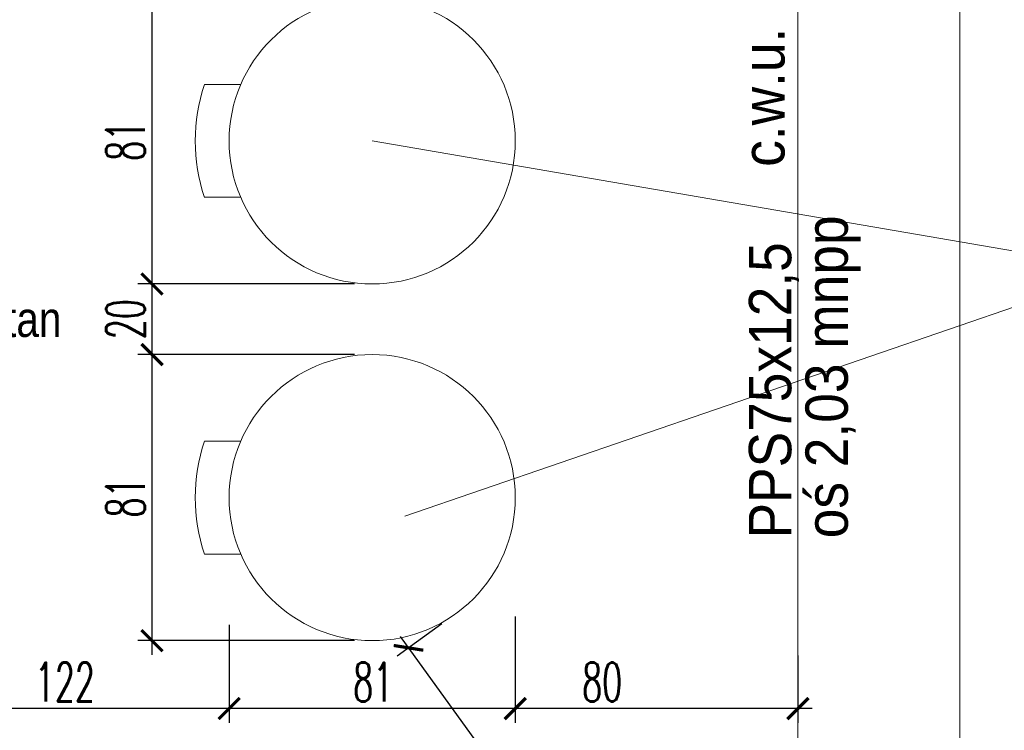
# Model space of a CAD drawing. Header units: millimetres. Extents: x -26122 to -12632, y -5851 to 1414.
# Tile 67 of 73: x -13233 to -12954, y -279 to -78. Entities that reach past the tile are written whole.
import ezdxf

# ---------------------------------------------------------------- set-up
doc = ezdxf.new("R2010")
doc.units = ezdxf.units.MM
doc.linetypes.add('DASHED', pattern=[181.05, 120.7, -60.35])
for name, color, linetype, lineweight in [('A-INW-SC', 30, 'Continuous', 13), ('INST_OPIS', 220, 'Continuous', 30), ('ściany', 84, 'Continuous', 35)]:
    doc.layers.add(name, color=color, linetype=linetype, lineweight=lineweight)
doc.layers.add('CS_WIDOK', color=30, linetype='Continuous')
doc.styles.add('opis_szachtow', font='ARIALN.TTF')
doc.styles.get("Standard").update_dxf_attribs({"font": 'arial.ttf'})
doc.styles.add('wymiar', font='romans.shx', dxfattribs={"width": 0.6})
doc.dimstyles.new('Copy of WYM_75', dxfattribs={"dimtxt": 10, "dimasz": 8, "dimexe": 7.5, "dimexo": 7.5, "dimgap": 3, "dimtad": 1, "dimdec": 1, "dimdsep": 46, "dimtxsty": 'wymiar', "dimblk1": 'ARCHTICK', "dimblk2": 'ARCHTICK', "dimsah": 1, "dimcen": 12, "dimdle": 5, "dimclre": 5, "dimclrt": 12, "dimadec": 0, "dimazin": 0, "dimtfac": 1, "dimtdec": 1, "dimtmove": 0, "dimatfit": 3, "dimldrblk": 'ARCHTICK', "dimfxl": 1, "dimarcsym": 0})

# ---------------------------------------------------------------- blocks, each defined once
blk = doc.blocks.new('_ArchTick')
at = {"color": 0, "linetype": 'ByBlock', "const_width": 0.15}
blk.add_lwpolyline([(-0.5, -0.5), (0.5, 0.5)], dxfattribs=at)
blk = doc.blocks.new('*D65')
at = {"layer": 'CS_WIDOK', "color": 7, "lineweight": -2, "transparency": 16777216}
for p, q in [((-13173.8, -250.67), (-13173.8, -277.23)), ((-13295.8, -258.23), (-13295.8, -277.23))]:
    blk.add_line(p, q, dxfattribs=at)
at = {"layer": 'CS_WIDOK', "color": 0, "lineweight": -2, "transparency": 16777216}
blk.add_line((-13169.8, -273.23), (-13299.8, -273.23), dxfattribs=at)
at = {"layer": 'CS_WIDOK', "color": 0, "lineweight": -2, "transparency": 16777216, "xscale": 6, "yscale": 6, "zscale": 6, "rotation": 180}
blk.add_blockref('_ArchTick', (-13295.8, -273.23), dxfattribs=at)
at = {"layer": 'CS_WIDOK', "color": 0, "lineweight": -2, "transparency": 16777216, "xscale": 6, "yscale": 6, "zscale": 6}
blk.add_blockref('_ArchTick', (-13173.8, -273.23), dxfattribs=at)
at = {"layer": 'CS_WIDOK', "color": 7, "transparency": 16777216, "insert": (-13220.3, -265.73), "char_height": 11, "attachment_point": 5, "style": 'wymiar'}
blk.add_mtext('122', dxfattribs=at)
blk = doc.blocks.new('*D66')
at = {"layer": 'CS_WIDOK', "color": 7, "lineweight": -2, "transparency": 16777216}
for p, q in [((-13092.8, -249.57), (-13092.8, -277.23)), ((-13012.8, -258.23), (-13012.8, -277.23))]:
    blk.add_line(p, q, dxfattribs=at)
at = {"layer": 'CS_WIDOK', "color": 0, "lineweight": -2, "transparency": 16777216}
blk.add_line((-13008.8, -273.23), (-13096.8, -273.23), dxfattribs=at)
at = {"layer": 'CS_WIDOK', "color": 0, "lineweight": -2, "transparency": 16777216, "xscale": 6, "yscale": 6, "zscale": 6, "rotation": 180}
blk.add_blockref('_ArchTick', (-13092.8, -273.23), dxfattribs=at)
at = {"layer": 'CS_WIDOK', "color": 0, "lineweight": -2, "transparency": 16777216, "xscale": 6, "yscale": 6, "zscale": 6}
blk.add_blockref('_ArchTick', (-13012.8, -273.23), dxfattribs=at)
at = {"layer": 'CS_WIDOK', "color": 7, "transparency": 16777216, "insert": (-13068.19, -265.73), "char_height": 11, "attachment_point": 5, "style": 'wymiar'}
blk.add_mtext('80', dxfattribs=at)
blk = doc.blocks.new('*D67')
at = {"layer": 'CS_WIDOK', "color": 7, "lineweight": -2, "transparency": 16777216}
for p, q in [((-13092.8, -247.2), (-13092.8, -277.23)), ((-13173.8, -249.52), (-13173.8, -277.23))]:
    blk.add_line(p, q, dxfattribs=at)
at = {"layer": 'CS_WIDOK', "color": 0, "lineweight": -2, "transparency": 16777216}
blk.add_line((-13088.8, -273.23), (-13177.8, -273.23), dxfattribs=at)
at = {"layer": 'CS_WIDOK', "color": 0, "lineweight": -2, "transparency": 16777216, "xscale": 6, "yscale": 6, "zscale": 6, "rotation": 180}
blk.add_blockref('_ArchTick', (-13173.8, -273.23), dxfattribs=at)
at = {"layer": 'CS_WIDOK', "color": 0, "lineweight": -2, "transparency": 16777216, "xscale": 6, "yscale": 6, "zscale": 6}
blk.add_blockref('_ArchTick', (-13092.8, -273.23), dxfattribs=at)
at = {"layer": 'CS_WIDOK', "color": 7, "transparency": 16777216, "insert": (-13133.07, -265.73), "char_height": 11, "attachment_point": 5, "style": 'wymiar'}
blk.add_mtext('81', dxfattribs=at)
blk = doc.blocks.new('*D77')
at = {"layer": 'CS_WIDOK', "color": 0, "lineweight": -2, "transparency": 16777216}
blk.add_line((-13195.63, -157), (-13195.63, -68), dxfattribs=at)
at = {"layer": 'CS_WIDOK', "color": 7, "lineweight": -2, "transparency": 16777216}
for p, q in [((-13138.3, -72), (-13199.63, -72)), ((-13138.3, -153), (-13199.63, -153))]:
    blk.add_line(p, q, dxfattribs=at)
at = {"layer": 'CS_WIDOK', "color": 0, "lineweight": -2, "transparency": 16777216, "xscale": 6, "yscale": 6, "zscale": 6}
for p, rotation in [((-13195.63, -72), 90), ((-13195.63, -153), 270)]:
    blk.add_blockref('_ArchTick', p, dxfattribs=dict(at, rotation=rotation))
at = {"layer": 'CS_WIDOK', "color": 7, "transparency": 16777216, "insert": (-13203.13, -112.5), "char_height": 11, "attachment_point": 5, "rotation": 90, "style": 'wymiar'}
blk.add_mtext('81', dxfattribs=at)
blk = doc.blocks.new('*D78')
at = {"layer": 'CS_WIDOK', "color": 0, "lineweight": -2, "transparency": 16777216}
blk.add_line((-13195.63, -258), (-13195.63, -169), dxfattribs=at)
at = {"layer": 'CS_WIDOK', "color": 7, "lineweight": -2, "transparency": 16777216}
for p, q in [((-13138.3, -173), (-13199.63, -173)), ((-13138.3, -254), (-13199.63, -254))]:
    blk.add_line(p, q, dxfattribs=at)
at = {"layer": 'CS_WIDOK', "color": 0, "lineweight": -2, "transparency": 16777216, "xscale": 6, "yscale": 6, "zscale": 6}
for p, rotation in [((-13195.63, -173), 90), ((-13195.63, -254), 270)]:
    blk.add_blockref('_ArchTick', p, dxfattribs=dict(at, rotation=rotation))
at = {"layer": 'CS_WIDOK', "color": 7, "transparency": 16777216, "insert": (-13203.13, -213.5), "char_height": 11, "attachment_point": 5, "rotation": 90, "style": 'wymiar'}
blk.add_mtext('81', dxfattribs=at)
blk = doc.blocks.new('*D79')
at = {"layer": 'CS_WIDOK', "color": 0, "lineweight": -2, "transparency": 16777216}
blk.add_line((-13195.63, -177), (-13195.63, -149), dxfattribs=at)
at = {"layer": 'CS_WIDOK', "color": 7, "lineweight": -2, "transparency": 16777216}
for p, q in [((-13145.72, -153), (-13199.63, -153)), ((-13138.3, -173), (-13199.63, -173))]:
    blk.add_line(p, q, dxfattribs=at)
at = {"layer": 'CS_WIDOK', "color": 0, "lineweight": -2, "transparency": 16777216, "xscale": 6, "yscale": 6, "zscale": 6}
for p, rotation in [((-13195.63, -153), 90), ((-13195.63, -173), 270)]:
    blk.add_blockref('_ArchTick', p, dxfattribs=dict(at, rotation=rotation))
at = {"layer": 'CS_WIDOK', "color": 7, "transparency": 16777216, "insert": (-13203.13, -163), "char_height": 11, "attachment_point": 5, "rotation": 90, "style": 'wymiar'}
blk.add_mtext('20', dxfattribs=at)
blk = doc.blocks.new('*D82')
at = {"layer": 'CS_WIDOK', "color": 7, "lineweight": -2, "transparency": 16777216}
for p, q in [((-13113.63, -249.25), (-13126.26, -258.38)), ((-13051.85, -334.76), (-13064.48, -343.89))]:
    blk.add_line(p, q, dxfattribs=at)
at = {"layer": 'CS_WIDOK', "color": 0, "lineweight": -2, "transparency": 16777216}
blk.add_line((-13125.36, -252.8), (-13058.9, -344.79), dxfattribs=at)
at = {"layer": 'CS_WIDOK', "color": 0, "lineweight": -2, "transparency": 16777216, "xscale": 6, "yscale": 6, "zscale": 6}
for p, rotation in [((-13123.02, -256.04), 125.8481018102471), ((-13061.24, -341.55), 305.8481018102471)]:
    blk.add_blockref('_ArchTick', p, dxfattribs=dict(at, rotation=rotation))
at = {"layer": 'CS_WIDOK', "color": 7, "transparency": 16777216, "insert": (-13086.05, -294.4), "char_height": 11, "attachment_point": 5, "rotation": 305.8481, "style": 'wymiar'}
blk.add_mtext('105', dxfattribs=at)

msp = doc.modelspace()

# ---------------------------------------------------------------- linework, layer by layer
at = {"color": 7, "lineweight": 15}
for p, q in [((-13133.3, -112.5), (-12921.03, -148.98)), ((-12921.03, -148.98), (-13124.02, -218.79))]:
    msp.add_line(p, q, dxfattribs=at)
at = {"layer": 'A-INW-SC', "color": 7}
for p, q in [((-12966.99, 461.41), (-12966.99, -592.53)), ((-13012.8, 103.16), (-13012.8, -564.84)), ((-13170.51, -96.52), (-13180.79, -96.52)), ((-13170.51, -128.47), (-13180.79, -128.47)), ((-13170.51, -197.52), (-13180.79, -197.52)), ((-13170.51, -229.47), (-13180.79, -229.47))]:
    msp.add_line(p, q, dxfattribs=at)
for centre in [(-13133.3, -112.5), (-13133.3, -213.5)]:
    msp.add_circle(centre, 40.5, dxfattribs=at)
for centre in [(-13133.1, -112.5), (-13133.1, -213.5)]:
    msp.add_arc(centre, 50.3, 161.4793, 198.5207, dxfattribs=at)

# ---------------------------------------------------------------- texts
at = {"layer": 'INST_OPIS', "color": 1, "linetype": 'Continuous', "true_color": 0xf90606, "style": 'opis_szachtow'}
msp.add_text('DEX/metan', height=10, rotation=0.0828, dxfattribs=at).set_placement((-13279.84, -168.07))
at = {"layer": 'ściany', "color": 7, "linetype": 'DASHED', "char_height": 12, "attachment_point": 1, "rotation": 90}
for s, width, insert in [('{\\W0.9;c.w.u.}', 123.8104, (-13028.57, -119.83)), ('{\\W0.9;oś 2,03 mnpp}', 126.6943, (-13010.66, -225.01)), ('{\\W0.9;PPS75x12,5}', 123.8104, (-13026.67, -225.06))]:
    msp.add_mtext_dynamic_manual_height_columns(s, width=width, gutter_width=0.625, heights=[0], dxfattribs=dict(at, insert=insert))

# ---------------------------------------------------------------- dimensions: what is measured, and where the dimension line sits
at = {"layer": 'CS_WIDOK', "color": 7}
for base, p1, p2, picture, middle in [((-13195.63, -72), (-13133.3, -153), (-13133.3, -72), '*D77', (-13203.13, -112.5)), ((-13195.63, -153), (-13133.3, -173), (-13140.72, -153), '*D79', (-13203.13, -163)), ((-13195.63, -173), (-13133.3, -254), (-13133.3, -173), '*D78', (-13203.13, -213.5))]:
    dim = msp.add_linear_dim(base=base, p1=p1, p2=p2, angle=90, dimstyle='Copy of WYM_75', override={"dimtxt": 11, "dimasz": 6, "dimexe": 4, "dimexo": 5, "dimgap": 2, "dimdec": 0, "dimdle": 4, "dimclre": 7, "dimclrt": 7, "dimtmove": 1}, dxfattribs=at)
    dim.commit()
    dim.dimension.update_dxf_attribs({"geometry": picture, "text_midpoint": middle})
for base, p1, p2, picture, middle in [((-13173.8, -273.23), (-13092.8, -242.2), (-13173.8, -244.52), '*D67', (-13133.07, -273.23)), ((-13092.8, -273.23), (-13012.8, -253.23), (-13092.8, -244.57), '*D66', (-13068.19, -273.23)), ((-13295.8, -273.23), (-13173.8, -245.67), (-13295.8, -253.23), '*D65', (-13220.3, -273.23))]:
    dim = msp.add_linear_dim(base=base, p1=p1, p2=p2, dimstyle='Copy of WYM_75', override={"dimtxt": 11, "dimasz": 6, "dimexe": 4, "dimexo": 5, "dimgap": 2, "dimdec": 0, "dimdle": 4, "dimclre": 7, "dimclrt": 7, "dimtmove": 1}, dxfattribs=at)
    dim.commit()
    dim.dimension.update_dxf_attribs({"geometry": picture, "text_midpoint": middle, "dimtype": 160})
dim = msp.add_aligned_dim(p1=(-13109.58, -246.33), p2=(-13047.8, -331.84), distance=-16.59, dimstyle='Copy of WYM_75', override={"dimtxt": 11, "dimasz": 6, "dimexe": 4, "dimexo": 5, "dimgap": 2, "dimdec": 0, "dimdle": 4, "dimclre": 7, "dimclrt": 7, "dimtmove": 1}, dxfattribs=at)
dim.commit()
dim.dimension.update_dxf_attribs({"geometry": '*D82', "text_midpoint": (-13086.05, -294.4)})

doc.saveas('drawing.dxf')
